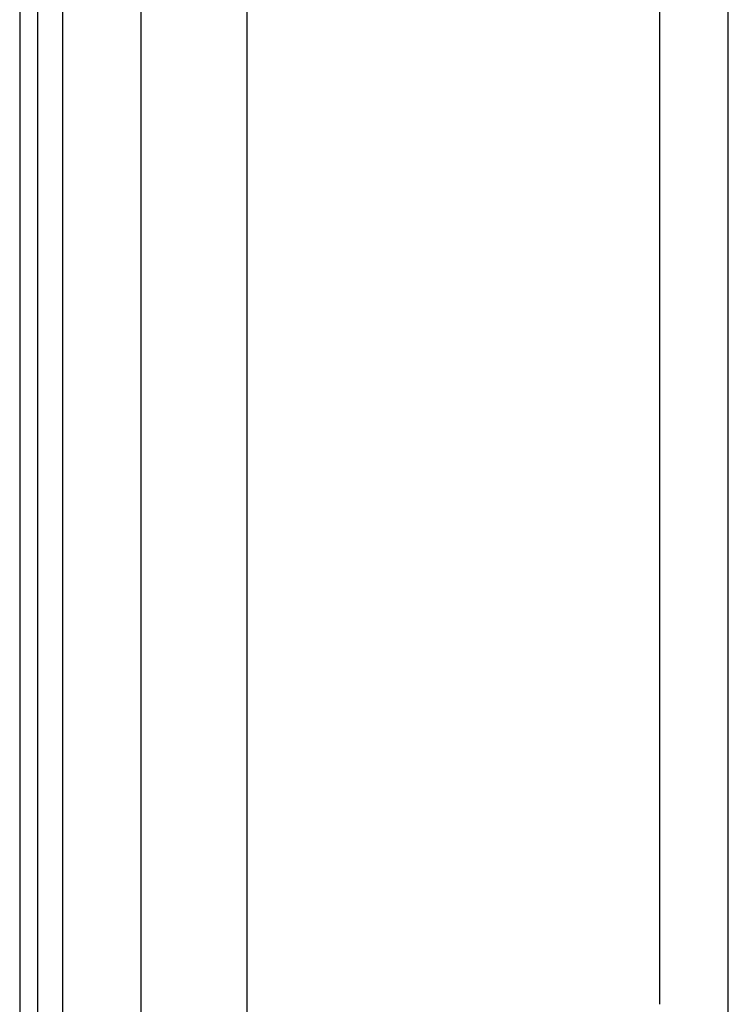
# Model space of a CAD drawing. Header units: inches. Extents: x 10 to 196, y 10 to 109.
# Tile 28 of 239: x 10.35 to 12.98, y 27.56 to 31.23. Entities that reach past the tile are written whole.
import ezdxf

# ---------------------------------------------------------------- set-up
doc = ezdxf.new("R2010")
doc.units = ezdxf.units.IN
doc.header["$MEASUREMENT"] = 0
doc.layers.add('Visible Edges(ANSI)', color=7, linetype='Continuous', lineweight=25)
doc.layers.add('Visible Tangent Edges(ANSI)', color=7, linetype='Continuous', lineweight=25)

msp = doc.modelspace()

# ---------------------------------------------------------------- linework, layer by layer
at = {"layer": 'Visible Edges(ANSI)'}
for p, q in [((10.3457, 77.085), (10.3457, 17.604)), ((10.4137, 17.604), (10.4137, 77.085)), ((10.7977, 22.0759), (10.7977, 46.9621)), ((11.1914, 46.9612), (11.1914, 22.0769)), ((12.9827, 27.4776), (12.9827, 31.7433)), ((12.7285, 27.5636), (12.7285, 31.6573))]:
    msp.add_line(p, q, dxfattribs=at)
at = {"layer": 'Visible Tangent Edges(ANSI)'}
msp.add_line((10.5067, 17.604), (10.5067, 77.085), dxfattribs=at)

doc.saveas('drawing.dxf')
